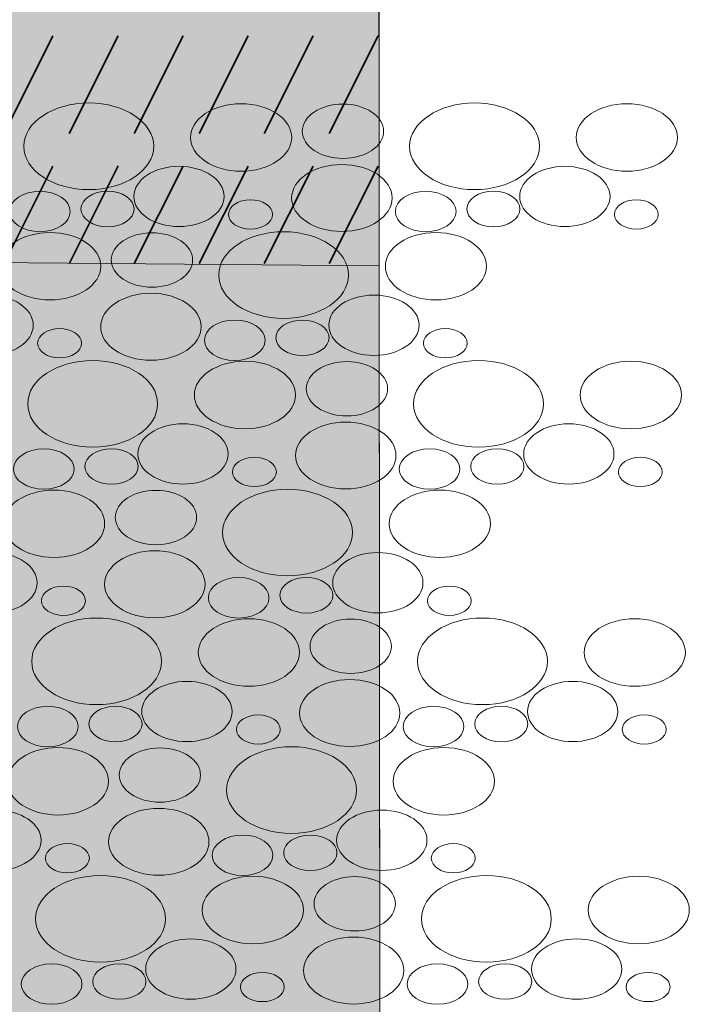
# Model space of a CAD drawing. Header units: millimetres. Extents: x -50987266 to 2610517, y -212233 to 51153522.
# Tile 254 of 256: x 1362076 to 1363904, y -108961 to -106275. Entities that reach past the tile are written whole.
import ezdxf

# ---------------------------------------------------------------- set-up
doc = ezdxf.new("R2010")
doc.units = ezdxf.units.MM
doc.layers.add('PDF8_Geometry', color=7, linetype='Continuous', true_color=0x7f7f7f)
doc.layers.add('PDF8_Solid Fills', color=7, linetype='Continuous', true_color=0xffffff)
doc.layers.add('S - LINE', color=7, linetype='Continuous', lineweight=15)

# ---------------------------------------------------------------- blocks, each defined once
blk = doc.blocks.new('A$Cf6ed535a')
at = {"layer": 'PDF8_Geometry', "color": 7, "lineweight": 13}
for points in [[(69837.3, -21276.7), (69801.4, 881.5)], [(69811.4, -5288.4), (69814.1, -6946.5), (49609.2, -6859.7)], [(69814.2, -6946.5), (49609.3, -6859.7), (49609.3, -9862.8)], [(49609.2, -9862.7), (69819.1, -10017.6), (69814.1, -6946.5)]]:
    blk.add_lwpolyline(points, dxfattribs=at)
at = {"layer": 'PDF8_Geometry', "color": 14, "lineweight": 35, "true_color": 0xa80f02}
for points in [[(68033, -6318.9), (67767, -6585.1)], [(68388.1, -6318.9), (68121.8, -6585.1)], [(68742.9, -6318.9), (68476.9, -6585.1)], [(69097.9, -6318.9), (68831.7, -6585.1)], [(69452.7, -6318.9), (69186.5, -6585.1)], [(69807.8, -6318.9), (69541.5, -6585.1)], [(68033, -6673.8), (67769.2, -6937.8)], [(68388.1, -6673.7), (68122.7, -6939.3)], [(68742.9, -6673.8), (68476.9, -6940)], [(69097.9, -6673.8), (68831.7, -6940)], [(69452.7, -6673.8), (69186.5, -6940)], [(69807.8, -6673.8), (69541.5, -6940)]]:
    blk.add_lwpolyline(points, dxfattribs=at)
at = {"layer": 'PDF8_Geometry', "color": 1, "lineweight": 0}
blk.add_lwpolyline([(49609.3, -6859.7), (69814.2, -6946.5)], dxfattribs=at)
at = {"layer": 'PDF8_Geometry', "lineweight": 15}
for points in [[(67873.8, -6620), (67873.8, -6554.7), (68032.5, -6501.8), (68228.4, -6501.8)], [(68228.4, -6501.8), (68424.2, -6501.8), (68582.9, -6554.7), (68582.9, -6620)], [(68783.6, -6595.9), (68783.6, -6545.1), (68907.1, -6503.8), (69059.8, -6503.8)], [(69059.8, -6503.8), (69212.3, -6503.8), (69336.1, -6545.1), (69336.1, -6595.9)], [(69393.9, -6578.9), (69393.9, -6538), (69493.3, -6504.8), (69615.9, -6504.8)], [(69615.9, -6504.8), (69738.7, -6504.8), (69838.1, -6538), (69838.1, -6578.9)], [(69980.2, -6620), (69980.2, -6554.7), (70138.9, -6501.8), (70334.8, -6501.8)], [(70334.8, -6501.8), (70530.6, -6501.8), (70689.3, -6554.7), (70689.3, -6620)], [(70890, -6595.9), (70890, -6545.1), (71013.5, -6503.8), (71166.2, -6503.8)], [(71166.2, -6503.8), (71318.7, -6503.8), (71442.5, -6545.1), (71442.5, -6595.9)], [(69615.9, -6653), (69493.3, -6653), (69393.9, -6619.8), (69393.9, -6578.9)], [(69838.1, -6578.9), (69838.1, -6619.8), (69738.7, -6653), (69615.9, -6653)], [(69059.8, -6688), (68907.1, -6688), (68783.6, -6646.7), (68783.6, -6595.9)], [(69336.1, -6595.9), (69336.1, -6646.7), (69212.3, -6688), (69059.8, -6688)], [(71166.2, -6688), (71013.5, -6688), (70890, -6646.7), (70890, -6595.9)], [(71442.5, -6595.9), (71442.5, -6646.7), (71318.7, -6688), (71166.2, -6688)], [(68228.4, -6738.1), (68032.5, -6738.1), (67873.8, -6685.2), (67873.8, -6620)], [(68582.9, -6620), (68582.9, -6685.2), (68424.2, -6738.1), (68228.4, -6738.1)], [(70334.8, -6738.1), (70138.9, -6738.1), (69980.2, -6685.2), (69980.2, -6620)], [(70689.3, -6620), (70689.3, -6685.2), (70530.6, -6738.1), (70334.8, -6738.1)], [(68474.8, -6756.9), (68474.8, -6711.5), (68585, -6674.6), (68721.1, -6674.6)], [(68721.1, -6674.6), (68857.2, -6674.6), (68967.6, -6711.5), (68967.6, -6756.9)], [(69336, -6761), (69336, -6710.7), (69458.8, -6669.7), (69610.1, -6669.7)], [(69610.1, -6669.7), (69761.5, -6669.7), (69884.1, -6710.7), (69884.1, -6761)], [(70581.2, -6756.9), (70581.2, -6711.5), (70691.4, -6674.6), (70827.5, -6674.6)], [(70827.5, -6674.6), (70963.6, -6674.6), (71074.1, -6711.5), (71074.1, -6756.9)], [(67795.8, -6797.9), (67795.8, -6767.4), (67870, -6742.7), (67961.3, -6742.7)], [(67961.3, -6742.7), (68052.8, -6742.7), (68126.9, -6767.4), (68126.9, -6797.9)], [(68185.9, -6791.1), (68185.9, -6764.5), (68250.7, -6742.6), (68331.1, -6742.6)], [(68331.1, -6742.6), (68411.2, -6742.6), (68476.2, -6764.5), (68476.2, -6791.1)], [(69902.3, -6797.9), (69902.3, -6767.4), (69976.4, -6742.7), (70067.7, -6742.7)], [(70067.7, -6742.7), (70159.2, -6742.7), (70233.3, -6767.4), (70233.3, -6797.9)], [(70292.3, -6791.1), (70292.3, -6764.5), (70357.2, -6742.6), (70437.5, -6742.6)], [(70437.5, -6742.6), (70517.6, -6742.6), (70582.6, -6764.5), (70582.6, -6791.1)], [(68721.1, -6839.1), (68585, -6839.1), (68474.8, -6802.2), (68474.8, -6756.9)], [(68967.6, -6756.9), (68967.6, -6802.2), (68857.2, -6839.1), (68721.1, -6839.1)], [(68991.6, -6805.9), (68991.6, -6783.9), (69045.2, -6766), (69111.5, -6766)], [(69111.5, -6766), (69177.5, -6766), (69231.2, -6783.9), (69231.2, -6805.9)], [(69610.1, -6852.4), (69458.8, -6852.4), (69336, -6811.4), (69336, -6761)], [(69884.1, -6761), (69884.1, -6811.4), (69761.5, -6852.4), (69610.1, -6852.4)], [(70827.5, -6839.1), (70691.4, -6839.1), (70581.2, -6802.2), (70581.2, -6756.9)], [(71074.1, -6756.9), (71074.1, -6802.2), (70963.6, -6839.1), (70827.5, -6839.1)], [(71098, -6805.9), (71098, -6783.9), (71151.7, -6766), (71217.9, -6766)], [(71217.9, -6766), (71283.9, -6766), (71337.6, -6783.9), (71337.6, -6805.9)], [(68331.1, -6839.6), (68250.7, -6839.6), (68185.9, -6817.7), (68185.9, -6791.1)], [(68476.2, -6791.1), (68476.2, -6817.7), (68411.2, -6839.6), (68331.1, -6839.6)], [(70437.5, -6839.6), (70357.2, -6839.6), (70292.3, -6817.7), (70292.3, -6791.1)], [(70582.6, -6791.1), (70582.6, -6817.7), (70517.6, -6839.6), (70437.5, -6839.6)], [(67961.3, -6853.1), (67870, -6853.1), (67795.8, -6828.4), (67795.8, -6797.9)], [(68126.9, -6797.9), (68126.9, -6828.4), (68052.8, -6853.1), (67961.3, -6853.1)], [(69111.5, -6845.9), (69045.2, -6845.9), (68991.6, -6828), (68991.6, -6805.9)], [(69231.2, -6805.9), (69231.2, -6828), (69177.5, -6845.9), (69111.5, -6845.9)], [(70067.7, -6853.1), (69976.4, -6853.1), (69902.3, -6828.4), (69902.3, -6797.9)], [(70233.3, -6797.9), (70233.3, -6828.4), (70159.2, -6853.1), (70067.7, -6853.1)], [(71217.9, -6845.9), (71151.7, -6845.9), (71098, -6828), (71098, -6805.9)], [(71337.6, -6805.9), (71337.6, -6828), (71283.9, -6845.9), (71217.9, -6845.9)], [(67741.1, -6947.3), (67741.1, -6896.5), (67864.6, -6855.2), (68017.4, -6855.2)], [(68017.4, -6855.2), (68169.9, -6855.2), (68293.6, -6896.5), (68293.6, -6947.3)], [(68351.4, -6930.2), (68351.4, -6889.3), (68450.8, -6856.1), (68573.4, -6856.1)], [(68573.4, -6856.1), (68696.2, -6856.1), (68795.6, -6889.3), (68795.6, -6930.2)], [(68937.7, -6971.3), (68937.7, -6906.1), (69096.4, -6853.2), (69292.4, -6853.2)], [(69292.4, -6853.2), (69488.1, -6853.2), (69646.8, -6906.1), (69646.8, -6971.3)], [(69847.5, -6947.3), (69847.5, -6896.5), (69971.1, -6855.2), (70123.8, -6855.2)], [(70123.8, -6855.2), (70276.3, -6855.2), (70400, -6896.5), (70400, -6947.3)], [(68573.4, -7004.4), (68450.8, -7004.4), (68351.4, -6971.2), (68351.4, -6930.2)], [(68795.6, -6930.2), (68795.6, -6971.2), (68696.2, -7004.4), (68573.4, -7004.4)], [(68017.4, -7039.3), (67864.6, -7039.3), (67741.1, -6998), (67741.1, -6947.3)], [(68293.6, -6947.3), (68293.6, -6998), (68169.9, -7039.3), (68017.4, -7039.3)], [(70123.8, -7039.3), (69971.1, -7039.3), (69847.5, -6998), (69847.5, -6947.3)], [(70400, -6947.3), (70400, -6998), (70276.3, -7039.3), (70123.8, -7039.3)], [(69292.4, -7089.5), (69096.4, -7089.5), (68937.7, -7036.6), (68937.7, -6971.3)], [(69646.8, -6971.3), (69646.8, -7036.6), (69488.1, -7089.5), (69292.4, -7089.5)], [(67678.6, -7026), (67814.7, -7026), (67925.2, -7062.9), (67925.2, -7108.2)], [(68293.5, -7112.4), (68293.5, -7062), (68416.3, -7021.1), (68567.6, -7021.1)], [(68567.6, -7021.1), (68719, -7021.1), (68841.6, -7062), (68841.6, -7112.4)], [(69538.7, -7108.2), (69538.7, -7062.9), (69649, -7026), (69785.1, -7026)], [(69785.1, -7026), (69921.2, -7026), (70031.6, -7062.9), (70031.6, -7108.2)], [(67925.2, -7108.2), (67925.2, -7153.6), (67814.7, -7190.5), (67678.6, -7190.5)], [(67949.1, -7157.3), (67949.1, -7135.3), (68002.8, -7117.3), (68069, -7117.3)], [(68069, -7117.3), (68135, -7117.3), (68188.7, -7135.3), (68188.7, -7157.3)], [(68567.6, -7203.7), (68416.3, -7203.7), (68293.5, -7162.8), (68293.5, -7112.4)], [(68841.6, -7112.4), (68841.6, -7162.8), (68719, -7203.7), (68567.6, -7203.7)], [(68859.8, -7149.3), (68859.8, -7118.8), (68933.9, -7094.1), (69025.2, -7094.1)], [(69025.2, -7094.1), (69116.7, -7094.1), (69190.9, -7118.8), (69190.9, -7149.3)], [(69249.8, -7142.4), (69249.8, -7115.8), (69314.7, -7094), (69395, -7094)], [(69395, -7094), (69475.1, -7094), (69540.2, -7115.8), (69540.2, -7142.4)], [(69785.1, -7190.5), (69649, -7190.5), (69538.7, -7153.6), (69538.7, -7108.2)], [(70031.6, -7108.2), (70031.6, -7153.6), (69921.2, -7190.5), (69785.1, -7190.5)], [(70055.5, -7157.3), (70055.5, -7135.3), (70109.2, -7117.3), (70175.4, -7117.3)], [(70175.4, -7117.3), (70241.4, -7117.3), (70295.1, -7135.3), (70295.1, -7157.3)], [(69395, -7190.9), (69314.7, -7190.9), (69249.8, -7169.1), (69249.8, -7142.4)], [(69540.2, -7142.4), (69540.2, -7169.1), (69475.1, -7190.9), (69395, -7190.9)], [(68069, -7197.3), (68002.8, -7197.3), (67949.1, -7179.3), (67949.1, -7157.3)], [(68188.7, -7157.3), (68188.7, -7179.3), (68135, -7197.3), (68069, -7197.3)], [(69025.2, -7204.5), (68933.9, -7204.5), (68859.8, -7179.8), (68859.8, -7149.3)], [(69190.9, -7149.3), (69190.9, -7179.8), (69116.7, -7204.5), (69025.2, -7204.5)], [(70175.4, -7197.3), (70109.2, -7197.3), (70055.5, -7179.3), (70055.5, -7157.3)], [(70295.1, -7157.3), (70295.1, -7179.3), (70241.4, -7197.3), (70175.4, -7197.3)], [(67895.2, -7322.7), (67895.2, -7257.4), (68053.9, -7204.5), (68249.9, -7204.5)], [(68249.9, -7204.5), (68445.6, -7204.5), (68604.3, -7257.4), (68604.3, -7322.7)], [(68805, -7298.6), (68805, -7247.8), (68928.6, -7206.5), (69081.3, -7206.5)], [(69081.3, -7206.5), (69233.8, -7206.5), (69357.5, -7247.8), (69357.5, -7298.6)], [(69415.4, -7281.6), (69415.4, -7240.6), (69514.8, -7207.4), (69637.4, -7207.4)], [(69637.4, -7207.4), (69760.1, -7207.4), (69859.6, -7240.6), (69859.6, -7281.6)], [(70001.7, -7322.7), (70001.7, -7257.4), (70160.3, -7204.5), (70356.3, -7204.5)], [(70356.3, -7204.5), (70552, -7204.5), (70710.7, -7257.4), (70710.7, -7322.7)], [(70911.4, -7298.6), (70911.4, -7247.8), (71035, -7206.5), (71187.7, -7206.5)], [(71187.7, -7206.5), (71340.2, -7206.5), (71464, -7247.8), (71464, -7298.6)], [(69081.3, -7390.7), (68928.6, -7390.7), (68805, -7349.4), (68805, -7298.6)], [(69357.5, -7298.6), (69357.5, -7349.4), (69233.8, -7390.7), (69081.3, -7390.7)], [(69637.4, -7355.7), (69514.8, -7355.7), (69415.4, -7322.5), (69415.4, -7281.6)], [(69859.6, -7281.6), (69859.6, -7322.5), (69760.1, -7355.7), (69637.4, -7355.7)], [(71187.7, -7390.7), (71035, -7390.7), (70911.4, -7349.4), (70911.4, -7298.6)], [(71464, -7298.6), (71464, -7349.4), (71340.2, -7390.7), (71187.7, -7390.7)], [(68249.9, -7440.8), (68053.9, -7440.8), (67895.2, -7387.9), (67895.2, -7322.7)], [(68604.3, -7322.7), (68604.3, -7387.9), (68445.6, -7440.8), (68249.9, -7440.8)], [(70356.3, -7440.8), (70160.3, -7440.8), (70001.7, -7387.9), (70001.7, -7322.7)], [(70710.7, -7322.7), (70710.7, -7387.9), (70552, -7440.8), (70356.3, -7440.8)], [(68496.3, -7459.6), (68496.3, -7414.2), (68606.5, -7377.3), (68742.6, -7377.3)], [(68742.6, -7377.3), (68878.7, -7377.3), (68989.1, -7414.2), (68989.1, -7459.6)], [(69357.4, -7463.7), (69357.4, -7413.3), (69480.2, -7372.4), (69631.6, -7372.4)], [(69631.6, -7372.4), (69782.9, -7372.4), (69905.5, -7413.3), (69905.5, -7463.7)], [(70602.7, -7459.6), (70602.7, -7414.2), (70712.9, -7377.3), (70849, -7377.3)], [(70849, -7377.3), (70985.1, -7377.3), (71095.5, -7414.2), (71095.5, -7459.6)], [(67817.3, -7500.6), (67817.3, -7470.1), (67891.4, -7445.4), (67982.8, -7445.4)], [(67982.8, -7445.4), (68074.3, -7445.4), (68148.4, -7470.1), (68148.4, -7500.6)], [(68207.4, -7493.8), (68207.4, -7467.1), (68272.2, -7445.3), (68352.5, -7445.3)], [(68352.5, -7445.3), (68432.6, -7445.3), (68497.7, -7467.1), (68497.7, -7493.8)], [(68742.6, -7541.8), (68606.5, -7541.8), (68496.3, -7504.9), (68496.3, -7459.6)], [(68989.1, -7459.6), (68989.1, -7504.9), (68878.7, -7541.8), (68742.6, -7541.8)], [(69013, -7508.6), (69013, -7486.6), (69066.7, -7468.7), (69132.9, -7468.7)], [(69132.9, -7468.7), (69199, -7468.7), (69252.6, -7486.6), (69252.6, -7508.6)], [(69631.6, -7555), (69480.2, -7555), (69357.4, -7514.1), (69357.4, -7463.7)], [(69905.5, -7463.7), (69905.5, -7514.1), (69782.9, -7555), (69631.6, -7555)], [(69923.7, -7500.6), (69923.7, -7470.1), (69997.8, -7445.4), (70089.2, -7445.4)], [(70089.2, -7445.4), (70180.7, -7445.4), (70254.8, -7470.1), (70254.8, -7500.6)], [(70313.8, -7493.8), (70313.8, -7467.1), (70378.6, -7445.3), (70458.9, -7445.3)], [(70458.9, -7445.3), (70539.1, -7445.3), (70604.1, -7467.1), (70604.1, -7493.8)], [(70849, -7541.8), (70712.9, -7541.8), (70602.7, -7504.9), (70602.7, -7459.6)], [(71095.5, -7459.6), (71095.5, -7504.9), (70985.1, -7541.8), (70849, -7541.8)], [(71119.5, -7508.6), (71119.5, -7486.6), (71173.1, -7468.7), (71239.3, -7468.7)], [(71239.3, -7468.7), (71305.4, -7468.7), (71359, -7486.6), (71359, -7508.6)], [(68352.5, -7542.2), (68272.2, -7542.2), (68207.4, -7520.4), (68207.4, -7493.8)], [(68497.7, -7493.8), (68497.7, -7520.4), (68432.6, -7542.2), (68352.5, -7542.2)], [(70458.9, -7542.2), (70378.6, -7542.2), (70313.8, -7520.4), (70313.8, -7493.8)], [(70604.1, -7493.8), (70604.1, -7520.4), (70539.1, -7542.2), (70458.9, -7542.2)], [(67982.8, -7555.8), (67891.4, -7555.8), (67817.3, -7531.1), (67817.3, -7500.6)], [(68148.4, -7500.6), (68148.4, -7531.1), (68074.3, -7555.8), (67982.8, -7555.8)], [(69132.9, -7548.6), (69066.7, -7548.6), (69013, -7530.6), (69013, -7508.6)], [(69252.6, -7508.6), (69252.6, -7530.6), (69199, -7548.6), (69132.9, -7548.6)], [(70089.2, -7555.8), (69997.8, -7555.8), (69923.7, -7531.1), (69923.7, -7500.6)], [(70254.8, -7500.6), (70254.8, -7531.1), (70180.7, -7555.8), (70089.2, -7555.8)], [(71239.3, -7548.6), (71173.1, -7548.6), (71119.5, -7530.6), (71119.5, -7508.6)], [(71359, -7508.6), (71359, -7530.6), (71305.4, -7548.6), (71239.3, -7548.6)], [(67762.6, -7649.9), (67762.6, -7599.2), (67886.1, -7557.9), (68038.8, -7557.9)], [(68038.8, -7557.9), (68191.3, -7557.9), (68315.1, -7599.2), (68315.1, -7649.9)], [(68372.9, -7632.9), (68372.9, -7592), (68472.3, -7558.8), (68594.9, -7558.8)], [(68594.9, -7558.8), (68717.7, -7558.8), (68817.1, -7592), (68817.1, -7632.9)], [(68959.2, -7674), (68959.2, -7608.7), (69117.9, -7555.9), (69313.8, -7555.9)], [(69313.8, -7555.9), (69509.6, -7555.9), (69668.3, -7608.7), (69668.3, -7674)], [(69869, -7649.9), (69869, -7599.2), (69992.5, -7557.9), (70145.2, -7557.9)], [(70145.2, -7557.9), (70297.7, -7557.9), (70421.5, -7599.2), (70421.5, -7649.9)], [(68038.8, -7742), (67886.1, -7742), (67762.6, -7700.7), (67762.6, -7649.9)], [(68315.1, -7649.9), (68315.1, -7700.7), (68191.3, -7742), (68038.8, -7742)], [(68594.9, -7707.1), (68472.3, -7707.1), (68372.9, -7673.8), (68372.9, -7632.9)], [(68817.1, -7632.9), (68817.1, -7673.8), (68717.7, -7707.1), (68594.9, -7707.1)], [(70145.2, -7742), (69992.5, -7742), (69869, -7700.7), (69869, -7649.9)], [(70421.5, -7649.9), (70421.5, -7700.7), (70297.7, -7742), (70145.2, -7742)], [(69313.8, -7792.1), (69117.9, -7792.1), (68959.2, -7739.3), (68959.2, -7674)], [(69668.3, -7674), (69668.3, -7739.3), (69509.6, -7792.1), (69313.8, -7792.1)], [(67700.1, -7728.7), (67836.2, -7728.7), (67946.6, -7765.5), (67946.6, -7810.9)], [(68315, -7815.1), (68315, -7764.7), (68437.8, -7723.8), (68589.1, -7723.8)], [(68589.1, -7723.8), (68740.5, -7723.8), (68863, -7764.7), (68863, -7815.1)], [(69560.2, -7810.9), (69560.2, -7765.5), (69670.4, -7728.7), (69806.5, -7728.7)], [(69806.5, -7728.7), (69942.6, -7728.7), (70053, -7765.5), (70053, -7810.9)], [(67946.6, -7810.9), (67946.6, -7856.3), (67836.2, -7893.2), (67700.1, -7893.2)], [(68589.1, -7906.4), (68437.8, -7906.4), (68315, -7865.5), (68315, -7815.1)], [(68863, -7815.1), (68863, -7865.5), (68740.5, -7906.4), (68589.1, -7906.4)], [(68881.2, -7852), (68881.2, -7821.5), (68955.4, -7796.8), (69046.7, -7796.8)], [(69046.7, -7796.8), (69138.2, -7796.8), (69212.3, -7821.5), (69212.3, -7852)], [(69271.3, -7845.1), (69271.3, -7818.5), (69336.2, -7796.7), (69416.5, -7796.7)], [(69416.5, -7796.7), (69496.6, -7796.7), (69561.6, -7818.5), (69561.6, -7845.1)], [(69806.5, -7893.2), (69670.4, -7893.2), (69560.2, -7856.3), (69560.2, -7810.9)], [(70053, -7810.9), (70053, -7856.3), (69942.6, -7893.2), (69806.5, -7893.2)], [(67970.6, -7860), (67970.6, -7838), (68024.2, -7820), (68090.5, -7820)], [(68090.5, -7820), (68156.5, -7820), (68210.2, -7838), (68210.2, -7860)], [(69416.5, -7893.6), (69336.2, -7893.6), (69271.3, -7871.8), (69271.3, -7845.1)], [(69561.6, -7845.1), (69561.6, -7871.8), (69496.6, -7893.6), (69416.5, -7893.6)], [(70077, -7860), (70077, -7838), (70130.7, -7820), (70196.9, -7820)], [(70196.9, -7820), (70262.9, -7820), (70316.6, -7838), (70316.6, -7860)], [(68090.5, -7899.9), (68024.2, -7899.9), (67970.6, -7882), (67970.6, -7860)], [(68210.2, -7860), (68210.2, -7882), (68156.5, -7899.9), (68090.5, -7899.9)], [(69046.7, -7907.2), (68955.4, -7907.2), (68881.2, -7882.5), (68881.2, -7852)], [(69212.3, -7852), (69212.3, -7882.5), (69138.2, -7907.2), (69046.7, -7907.2)], [(70196.9, -7899.9), (70130.7, -7899.9), (70077, -7882), (70077, -7860)], [(70316.6, -7860), (70316.6, -7882), (70262.9, -7899.9), (70196.9, -7899.9)], [(67916.7, -8025.3), (67916.7, -7960.1), (68075.4, -7907.2), (68271.3, -7907.2)], [(68271.3, -7907.2), (68467.1, -7907.2), (68625.8, -7960.1), (68625.8, -8025.3)], [(68826.5, -8001.3), (68826.5, -7950.5), (68950.1, -7909.2), (69102.8, -7909.2)], [(69102.8, -7909.2), (69255.3, -7909.2), (69379, -7950.5), (69379, -8001.3)], [(69436.8, -7984.3), (69436.8, -7943.3), (69536.2, -7910.1), (69658.8, -7910.1)], [(69658.8, -7910.1), (69781.6, -7910.1), (69881, -7943.3), (69881, -7984.3)], [(70023.1, -8025.3), (70023.1, -7960.1), (70181.8, -7907.2), (70377.8, -7907.2)], [(70377.8, -7907.2), (70573.5, -7907.2), (70732.2, -7960.1), (70732.2, -8025.3)], [(70932.9, -8001.3), (70932.9, -7950.5), (71056.5, -7909.2), (71209.2, -7909.2)], [(71209.2, -7909.2), (71361.7, -7909.2), (71485.4, -7950.5), (71485.4, -8001.3)], [(69102.8, -8093.4), (68950.1, -8093.4), (68826.5, -8052.1), (68826.5, -8001.3)], [(69379, -8001.3), (69379, -8052.1), (69255.3, -8093.4), (69102.8, -8093.4)], [(69658.8, -8058.4), (69536.2, -8058.4), (69436.8, -8025.2), (69436.8, -7984.3)], [(69881, -7984.3), (69881, -8025.2), (69781.6, -8058.4), (69658.8, -8058.4)], [(71209.2, -8093.4), (71056.5, -8093.4), (70932.9, -8052.1), (70932.9, -8001.3)], [(71485.4, -8001.3), (71485.4, -8052.1), (71361.7, -8093.4), (71209.2, -8093.4)], [(68271.3, -8143.5), (68075.4, -8143.5), (67916.7, -8090.6), (67916.7, -8025.3)], [(68625.8, -8025.3), (68625.8, -8090.6), (68467.1, -8143.5), (68271.3, -8143.5)], [(70377.8, -8143.5), (70181.8, -8143.5), (70023.1, -8090.6), (70023.1, -8025.3)], [(70732.2, -8025.3), (70732.2, -8090.6), (70573.5, -8143.5), (70377.8, -8143.5)], [(68517.7, -8162.3), (68517.7, -8116.9), (68627.9, -8080), (68764.1, -8080)], [(68764.1, -8080), (68900.2, -8080), (69010.6, -8116.9), (69010.6, -8162.3)], [(69378.9, -8166.4), (69378.9, -8116), (69501.7, -8075.1), (69653, -8075.1)], [(69653, -8075.1), (69804.4, -8075.1), (69927, -8116), (69927, -8166.4)], [(70624.1, -8162.3), (70624.1, -8116.9), (70734.4, -8080), (70870.5, -8080)], [(70870.5, -8080), (71006.6, -8080), (71117, -8116.9), (71117, -8162.3)], [(67838.8, -8203.3), (67838.8, -8172.8), (67912.9, -8148.1), (68004.2, -8148.1)], [(68004.2, -8148.1), (68095.7, -8148.1), (68169.9, -8172.8), (68169.9, -8203.3)], [(68228.8, -8196.5), (68228.8, -8169.8), (68293.7, -8148), (68374, -8148)], [(68374, -8148), (68454.1, -8148), (68519.2, -8169.8), (68519.2, -8196.5)], [(68764.1, -8244.5), (68627.9, -8244.5), (68517.7, -8207.6), (68517.7, -8162.3)], [(69010.6, -8162.3), (69010.6, -8207.6), (68900.2, -8244.5), (68764.1, -8244.5)], [(69653, -8257.7), (69501.7, -8257.7), (69378.9, -8216.8), (69378.9, -8166.4)], [(69927, -8166.4), (69927, -8216.8), (69804.4, -8257.7), (69653, -8257.7)], [(69945.2, -8203.3), (69945.2, -8172.8), (70019.3, -8148.1), (70110.6, -8148.1)], [(70110.6, -8148.1), (70202.1, -8148.1), (70276.3, -8172.8), (70276.3, -8203.3)], [(70335.2, -8196.5), (70335.2, -8169.8), (70400.1, -8148), (70480.4, -8148)], [(70480.4, -8148), (70560.5, -8148), (70625.6, -8169.8), (70625.6, -8196.5)], [(70870.5, -8244.5), (70734.4, -8244.5), (70624.1, -8207.6), (70624.1, -8162.3)], [(71117, -8162.3), (71117, -8207.6), (71006.6, -8244.5), (70870.5, -8244.5)], [(69034.5, -8211.3), (69034.5, -8189.3), (69088.2, -8171.4), (69154.4, -8171.4)], [(69154.4, -8171.4), (69220.4, -8171.4), (69274.1, -8189.3), (69274.1, -8211.3)], [(71140.9, -8211.3), (71140.9, -8189.3), (71194.6, -8171.4), (71260.8, -8171.4)], [(71260.8, -8171.4), (71326.8, -8171.4), (71380.5, -8189.3), (71380.5, -8211.3)], [(68004.2, -8258.5), (67912.9, -8258.5), (67838.8, -8233.8), (67838.8, -8203.3)], [(68169.9, -8203.3), (68169.9, -8233.8), (68095.7, -8258.5), (68004.2, -8258.5)], [(68374, -8244.9), (68293.7, -8244.9), (68228.8, -8223.1), (68228.8, -8196.5)], [(68519.2, -8196.5), (68519.2, -8223.1), (68454.1, -8244.9), (68374, -8244.9)], [(69154.4, -8251.3), (69088.2, -8251.3), (69034.5, -8233.3), (69034.5, -8211.3)], [(69274.1, -8211.3), (69274.1, -8233.3), (69220.4, -8251.3), (69154.4, -8251.3)], [(70110.6, -8258.5), (70019.3, -8258.5), (69945.2, -8233.8), (69945.2, -8203.3)], [(70276.3, -8203.3), (70276.3, -8233.8), (70202.1, -8258.5), (70110.6, -8258.5)], [(70480.4, -8244.9), (70400.1, -8244.9), (70335.2, -8223.1), (70335.2, -8196.5)], [(70625.6, -8196.5), (70625.6, -8223.1), (70560.5, -8244.9), (70480.4, -8244.9)], [(71260.8, -8251.3), (71194.6, -8251.3), (71140.9, -8233.3), (71140.9, -8211.3)], [(71380.5, -8211.3), (71380.5, -8233.3), (71326.8, -8251.3), (71260.8, -8251.3)], [(67784, -8352.6), (67784, -8301.9), (67907.6, -8260.5), (68060.3, -8260.5)], [(68060.3, -8260.5), (68212.8, -8260.5), (68336.5, -8301.9), (68336.5, -8352.6)], [(68394.4, -8335.6), (68394.4, -8294.7), (68493.8, -8261.5), (68616.4, -8261.5)], [(68616.4, -8261.5), (68739.1, -8261.5), (68838.6, -8294.7), (68838.6, -8335.6)], [(68980.7, -8376.7), (68980.7, -8311.4), (69139.3, -8258.5), (69335.3, -8258.5)], [(69335.3, -8258.5), (69531, -8258.5), (69689.7, -8311.4), (69689.7, -8376.7)], [(69890.4, -8352.6), (69890.4, -8301.9), (70014, -8260.5), (70166.7, -8260.5)], [(70166.7, -8260.5), (70319.2, -8260.5), (70443, -8301.9), (70443, -8352.6)], [(68060.3, -8444.7), (67907.6, -8444.7), (67784, -8403.4), (67784, -8352.6)], [(68336.5, -8352.6), (68336.5, -8403.4), (68212.8, -8444.7), (68060.3, -8444.7)], [(68616.4, -8409.7), (68493.8, -8409.7), (68394.4, -8376.5), (68394.4, -8335.6)], [(68838.6, -8335.6), (68838.6, -8376.5), (68739.1, -8409.7), (68616.4, -8409.7)], [(70166.7, -8444.7), (70014, -8444.7), (69890.4, -8403.4), (69890.4, -8352.6)], [(70443, -8352.6), (70443, -8403.4), (70319.2, -8444.7), (70166.7, -8444.7)], [(69335.3, -8494.8), (69139.3, -8494.8), (68980.7, -8441.9), (68980.7, -8376.7)], [(69689.7, -8376.7), (69689.7, -8441.9), (69531, -8494.8), (69335.3, -8494.8)], [(67721.6, -8431.4), (67857.7, -8431.4), (67968.1, -8468.2), (67968.1, -8513.6)], [(68336.4, -8517.8), (68336.4, -8467.4), (68459.2, -8426.5), (68610.6, -8426.5)], [(68610.6, -8426.5), (68761.9, -8426.5), (68884.5, -8467.4), (68884.5, -8517.8)], [(69581.7, -8513.6), (69581.7, -8468.2), (69691.9, -8431.4), (69828, -8431.4)], [(69828, -8431.4), (69964.1, -8431.4), (70074.5, -8468.2), (70074.5, -8513.6)], [(67968.1, -8513.6), (67968.1, -8559), (67857.7, -8595.8), (67721.6, -8595.8)], [(68902.7, -8554.7), (68902.7, -8524.2), (68976.8, -8499.4), (69068.2, -8499.4)], [(69068.2, -8499.4), (69159.7, -8499.4), (69233.8, -8524.2), (69233.8, -8554.7)], [(69292.8, -8547.8), (69292.8, -8521.2), (69357.6, -8499.4), (69437.9, -8499.4)], [(69437.9, -8499.4), (69518, -8499.4), (69583.1, -8521.2), (69583.1, -8547.8)], [(69828, -8595.8), (69691.9, -8595.8), (69581.7, -8559), (69581.7, -8513.6)], [(70074.5, -8513.6), (70074.5, -8559), (69964.1, -8595.8), (69828, -8595.8)], [(67992, -8562.7), (67992, -8540.7), (68045.7, -8522.7), (68111.9, -8522.7)], [(68111.9, -8522.7), (68178, -8522.7), (68231.6, -8540.7), (68231.6, -8562.7)], [(68610.6, -8609.1), (68459.2, -8609.1), (68336.4, -8568.2), (68336.4, -8517.8)], [(68884.5, -8517.8), (68884.5, -8568.2), (68761.9, -8609.1), (68610.6, -8609.1)], [(70098.5, -8562.7), (70098.5, -8540.7), (70152.1, -8522.7), (70218.3, -8522.7)], [(70218.3, -8522.7), (70284.4, -8522.7), (70338, -8540.7), (70338, -8562.7)], [(68111.9, -8602.6), (68045.7, -8602.6), (67992, -8584.7), (67992, -8562.7)], [(68231.6, -8562.7), (68231.6, -8584.7), (68178, -8602.6), (68111.9, -8602.6)], [(69068.2, -8609.9), (68976.8, -8609.9), (68902.7, -8585.2), (68902.7, -8554.7)], [(69233.8, -8554.7), (69233.8, -8585.2), (69159.7, -8609.9), (69068.2, -8609.9)], [(69437.9, -8596.3), (69357.6, -8596.3), (69292.8, -8574.5), (69292.8, -8547.8)], [(69583.1, -8547.8), (69583.1, -8574.5), (69518, -8596.3), (69437.9, -8596.3)], [(70218.3, -8602.6), (70152.1, -8602.6), (70098.5, -8584.7), (70098.5, -8562.7)], [(70338, -8562.7), (70338, -8584.7), (70284.4, -8602.6), (70218.3, -8602.6)], [(67938.2, -8728), (67938.2, -8662.8), (68096.9, -8609.9), (68292.8, -8609.9)], [(68292.8, -8609.9), (68488.6, -8609.9), (68647.3, -8662.8), (68647.3, -8728)], [(68848, -8704), (68848, -8653.2), (68971.5, -8611.9), (69124.2, -8611.9)], [(69124.2, -8611.9), (69276.7, -8611.9), (69400.5, -8653.2), (69400.5, -8704)], [(69458.3, -8687), (69458.3, -8646), (69557.7, -8612.8), (69680.3, -8612.8)], [(69680.3, -8612.8), (69803.1, -8612.8), (69902.5, -8646), (69902.5, -8687)], [(70044.6, -8728), (70044.6, -8662.8), (70203.3, -8609.9), (70399.2, -8609.9)], [(70399.2, -8609.9), (70595, -8609.9), (70753.7, -8662.8), (70753.7, -8728)], [(70954.4, -8704), (70954.4, -8653.2), (71078, -8611.9), (71230.7, -8611.9)], [(71230.7, -8611.9), (71383.2, -8611.9), (71506.9, -8653.2), (71506.9, -8704)], [(69124.2, -8796.1), (68971.5, -8796.1), (68848, -8754.7), (68848, -8704)], [(69400.5, -8704), (69400.5, -8754.7), (69276.7, -8796.1), (69124.2, -8796.1)], [(69680.3, -8761.1), (69557.7, -8761.1), (69458.3, -8727.9), (69458.3, -8687)], [(69902.5, -8687), (69902.5, -8727.9), (69803.1, -8761.1), (69680.3, -8761.1)], [(71230.7, -8796.1), (71078, -8796.1), (70954.4, -8754.7), (70954.4, -8704)], [(71506.9, -8704), (71506.9, -8754.7), (71383.2, -8796.1), (71230.7, -8796.1)], [(68292.8, -8846.2), (68096.9, -8846.2), (67938.2, -8793.3), (67938.2, -8728)], [(68647.3, -8728), (68647.3, -8793.3), (68488.6, -8846.2), (68292.8, -8846.2)], [(70399.2, -8846.2), (70203.3, -8846.2), (70044.6, -8793.3), (70044.6, -8728)], [(70753.7, -8728), (70753.7, -8793.3), (70595, -8846.2), (70399.2, -8846.2)], [(68539.2, -8864.9), (68539.2, -8819.6), (68649.4, -8782.7), (68785.5, -8782.7)], [(68785.5, -8782.7), (68921.6, -8782.7), (69032, -8819.6), (69032, -8864.9)], [(69400.4, -8869.1), (69400.4, -8818.7), (69523.2, -8777.8), (69674.5, -8777.8)], [(69674.5, -8777.8), (69825.9, -8777.8), (69948.5, -8818.7), (69948.5, -8869.1)], [(70645.6, -8864.9), (70645.6, -8819.6), (70755.9, -8782.7), (70892, -8782.7)], [(70892, -8782.7), (71028.1, -8782.7), (71138.5, -8819.6), (71138.5, -8864.9)], [(67860.2, -8906), (67860.2, -8875.5), (67934.4, -8850.8), (68025.7, -8850.8)], [(68025.7, -8850.8), (68117.2, -8850.8), (68191.3, -8875.5), (68191.3, -8906)], [(68250.3, -8899.2), (68250.3, -8872.5), (68315.1, -8850.7), (68395.5, -8850.7)], [(68395.5, -8850.7), (68475.6, -8850.7), (68540.6, -8872.5), (68540.6, -8899.2)], [(68785.5, -8947.2), (68649.4, -8947.2), (68539.2, -8910.3), (68539.2, -8864.9)], [(69032, -8864.9), (69032, -8910.3), (68921.6, -8947.2), (68785.5, -8947.2)], [(69966.7, -8906), (69966.7, -8875.5), (70040.8, -8850.8), (70132.1, -8850.8)], [(70132.1, -8850.8), (70223.6, -8850.8), (70297.8, -8875.5), (70297.8, -8906)], [(70356.7, -8899.2), (70356.7, -8872.5), (70421.6, -8850.7), (70501.9, -8850.7)], [(70501.9, -8850.7), (70582, -8850.7), (70647.1, -8872.5), (70647.1, -8899.2)], [(70892, -8947.2), (70755.9, -8947.2), (70645.6, -8910.3), (70645.6, -8864.9)], [(71138.5, -8864.9), (71138.5, -8910.3), (71028.1, -8947.2), (70892, -8947.2)], [(69056, -8914), (69056, -8892), (69109.7, -8874.1), (69175.9, -8874.1)], [(69175.9, -8874.1), (69241.9, -8874.1), (69295.6, -8892), (69295.6, -8914)], [(69674.5, -8960.4), (69523.2, -8960.4), (69400.4, -8919.5), (69400.4, -8869.1)], [(69948.5, -8869.1), (69948.5, -8919.5), (69825.9, -8960.4), (69674.5, -8960.4)], [(71162.4, -8914), (71162.4, -8892), (71216.1, -8874.1), (71282.3, -8874.1)], [(71282.3, -8874.1), (71348.3, -8874.1), (71402, -8892), (71402, -8914)], [(68025.7, -8961.2), (67934.4, -8961.2), (67860.2, -8936.5), (67860.2, -8906)], [(68191.3, -8906), (68191.3, -8936.5), (68117.2, -8961.2), (68025.7, -8961.2)], [(68395.5, -8947.6), (68315.1, -8947.6), (68250.3, -8925.8), (68250.3, -8899.2)], [(68540.6, -8899.2), (68540.6, -8925.8), (68475.6, -8947.6), (68395.5, -8947.6)], [(69175.9, -8954), (69109.7, -8954), (69056, -8936), (69056, -8914)], [(69295.6, -8914), (69295.6, -8936), (69241.9, -8954), (69175.9, -8954)], [(70132.1, -8961.2), (70040.8, -8961.2), (69966.7, -8936.5), (69966.7, -8906)], [(70297.8, -8906), (70297.8, -8936.5), (70223.6, -8961.2), (70132.1, -8961.2)], [(70501.9, -8947.6), (70421.6, -8947.6), (70356.7, -8925.8), (70356.7, -8899.2)], [(70647.1, -8899.2), (70647.1, -8925.8), (70582, -8947.6), (70501.9, -8947.6)], [(71282.3, -8954), (71216.1, -8954), (71162.4, -8936), (71162.4, -8914)], [(71402, -8914), (71402, -8936), (71348.3, -8954), (71282.3, -8954)]]:
    blk.add_open_spline(points, degree=3, dxfattribs=at)
at = {"layer": 'PDF8_Solid Fills', "lineweight": 13, "transparency": 33554559}
for points in [[(49609.3, -6859.7), (49609.3, -5387.6), (69814.2, -6946.5), (69811.5, -5288.4)], [(49609.3, -9862.7), (49609.3, -6859.7), (69819.2, -10017.6), (69814.2, -6946.5)]]:
    blk.add_solid(points, dxfattribs=at)

msp = doc.modelspace()

# ---------------------------------------------------------------- block references
at = {"layer": 'S - LINE', "xscale": 0.5}
msp.add_blockref('A$Cf6ed535a', (1328150.5, -100000), dxfattribs=at)

doc.saveas('drawing.dxf')
